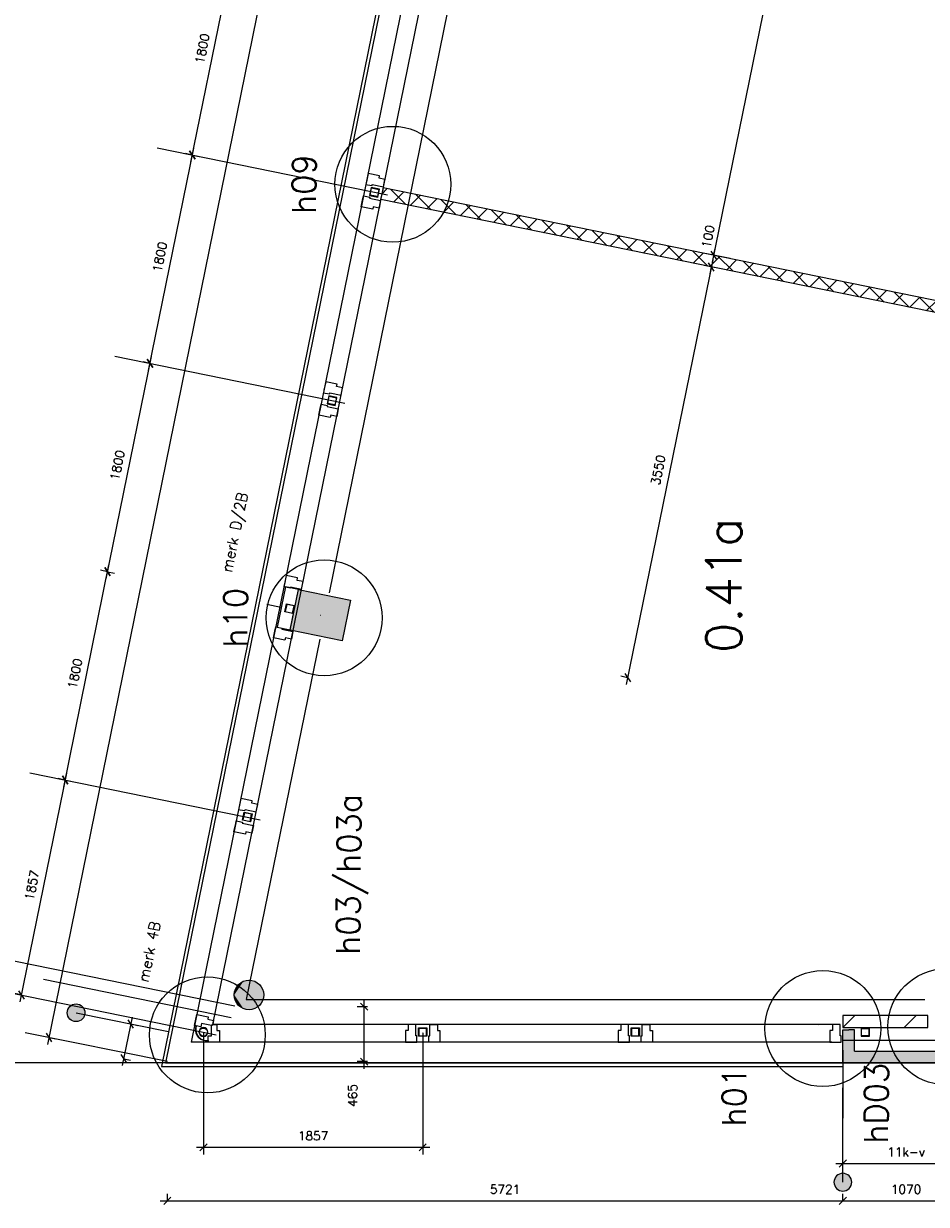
# Model space of a CAD drawing. Extents: x -29284 to 2055880, y -64816 to 121103.
# Tile 5 of 123: x 6124 to 13770, y -2196 to 7801. Entities that reach past the tile are written whole.
import ezdxf
from ezdxf.enums import TextEntityAlignment as Align

# ---------------------------------------------------------------- set-up
doc = ezdxf.new("R2010")
doc.units = 0
doc.header["$LTSCALE"] = 50
doc.header["$MEASUREMENT"] = 0
doc.header["$PDMODE"] = 3
doc.header["$PDSIZE"] = 0.1
doc.layers.get('0').update_dxf_attribs({"linetype": 'CONTINUOUS'})
doc.layers.get('DEFPOINTS').update_dxf_attribs({"linetype": 'CONTINUOUS'})
for name, color, linetype in [('_DETAILNUMMERS', 4, 'CONTINUOUS'), ('_DETAILNUMMERSTEKST', 4, 'CONTINUOUS'), ('A--A21--_F123-', 9, 'CONTINUOUS'), ('A--A22--_F123-', 9, 'CONTINUOUS'), ('A--A28--_F-2--', 7, 'CONTINUOUS'), ('A--A28--_F12--', 7, 'CONTINUOUS'), ('A--A28--_F123-', 9, 'CONTINUOUS'), ('A--L21--', 3, 'CONTINUOUS'), ('A--L21--_F-2--', 7, 'CONTINUOUS'), ('A--L21A2_ISOLATIE', 1, 'CONTINUOUS'), ('A--L21A3_BUITENWAND', 3, 'CONTINUOUS'), ('A--L22--', 3, 'CONTINUOUS'), ('A--L22--_F-2--', 7, 'CONTINUOUS'), ('A--L28--', 7, 'CONTINUOUS'), ('A--L28--_F-2--', 7, 'CONTINUOUS'), ('A--L28--_F12--', 7, 'CONTINUOUS'), ('A--L31--', 2, 'CONTINUOUS'), ('A--L31--_F123-', 7, 'CONTINUOUS'), ('A--M$1A-_F123-', 1, 'CONTINUOUS'), ('A--M1$A-_F123-', 1, 'CONTINUOUS'), ('A--T$1A-_F123-_RN', 4, 'CONTINUOUS'), ('TEKSTKOZIJNMERK', 2, 'CONTINUOUS'), ('X--LR---_CP', 7, 'CONTINUOUS')]:
    doc.layers.add(name, color=color, linetype=linetype)
doc.layers.add('bruto vloeroppervlak', color=3, linetype='CONTINUOUS', plot=False)
doc.styles.add('ALFA-0_25', font='ROMANS')
doc.styles.add('B-01', font='SIMPLEX.SHX', dxfattribs={"width": 0.8, "height": 4.5})
doc.styles.add('HIEMSTRA', font='romans.shx')
doc.dimstyles.new('1op2', dxfattribs={"dimscale": 30, "dimtxt": 2.5, "dimasz": 2, "dimexe": 2, "dimexo": 0, "dimgap": 2, "dimtad": 1, "dimdec": 0, "dimzin": 0, "dimdsep": 46, "dimtxsty": 'HIEMSTRA', "dimblk1": 'OBLIQUE', "dimblk2": 'OBLIQUE', "dimsah": 1, "dimcen": -3, "dimdle": 2, "dimclrd": 2, "dimclre": 2, "dimclrt": 3, "dimadec": 0, "dimazin": 0, "dimtfac": 1, "dimtdec": 0, "dimtofl": 0, "dimtmove": 2, "dimatfit": 3, "dimldrblk": 'OBLIQUE', "dimfxl": 1, "dimtvp": 0.833333, "dimtolj": 1, "dimtzin": 0, "dimarcsym": 0})
doc.dimstyles.new('STANDARD$0', dxfattribs={"dimscale": 30, "dimtxt": 2.5, "dimasz": 2, "dimexe": 2, "dimexo": 0, "dimgap": 2, "dimtad": 1, "dimdec": 0, "dimzin": 0, "dimdsep": 46, "dimtxsty": 'ALFA-0_25', "dimblk1": 'OBLIQUE', "dimblk2": 'OBLIQUE', "dimsah": 1, "dimcen": -3, "dimdle": 2, "dimclrd": 1, "dimclre": 1, "dimclrt": 2, "dimadec": 0, "dimazin": 0, "dimtfac": 0.666667, "dimtofl": 0, "dimtmove": 2, "dimatfit": 3, "dimldrblk": 'OBLIQUE', "dimfxl": 1, "dimtvp": 0.833333, "dimtolj": 1, "dimtzin": 0, "dimarcsym": 0})

# ---------------------------------------------------------------- blocks, each defined once
blk = doc.blocks.new('*U1144')
at = {"layer": 'A--A21--_F123-', "color": 2}
for points in [[(0, 0), (-50, -50), (0, 230), (-50, 230)], [(0, 230), (50, 230), (0, 0), (50, 50)]]:
    blk.add_solid(points, dxfattribs=at)
at = {"layer": 'A--L21--_F-2--', "color": 3, "linetype": 'Continuous'}
for points in [[(-50, -50), (-50, -50), (-50, 230), (0, 230)], [(50, 50), (50, 50), (50, 230), (0, 230)]]:
    blk.add_lwpolyline(points, dxfattribs=at)
blk = doc.blocks.new('beton kolom nieuw 350x450')
at = {"layer": 'A--A28--_F123-'}
blk.add_hatch(color=53, dxfattribs=at).paths.add_polyline_path([(174.3, 225), (174.3, -225), (-175.7, -225), (-175.7, 225)])
at = {"layer": 'A--L28--_F12--', "color": 3, "linetype": 'Continuous'}
blk.add_lwpolyline([(174.3, 225), (174.3, -225), (-175.7, -225), (-175.7, 225)], close=True, dxfattribs=at)
blk = doc.blocks.new('Q020607-')
at = {"layer": 'A--A28--_F-2--', "color": 3}
for points in [[(-31.4, 31.5), (-35, -34.9), (-35, 35.1)], [(-31.4, 31.5), (-35, 35.1), (35, 35.1)], [(-31.4, 31.5), (-31.4, -31.3), (-35, -34.9)], [(35, 35.1), (31.4, 31.5), (-31.4, 31.5)], [(35, 35.1), (35, -34.9), (31.4, 31.5)], [(35, -34.9), (31.4, -31.3), (31.4, 31.5)], [(35, -34.9), (-35, -34.9), (-31.4, -31.3)], [(35, -34.9), (-31.4, -31.3), (31.4, -31.3)]]:
    blk.add_solid(points, dxfattribs=at)
at = {"layer": 'A--L28--_F-2--', "color": 3, "linetype": 'Continuous'}
blk.add_lwpolyline([(-35, -34.9), (-31.4, -31.3), (-31.4, 31.5), (31.4, 31.5), (31.4, -31.3), (-31.4, -31.3), (-35, -34.9), (35, -34.9), (35, 35.1), (-35, 35.1)], close=True, dxfattribs=at)
at = {"layer": 'X--LR---_CP', "color": 4, "linetype": 'Continuous'}
for p in [(-35, 0.1), (0, 0), (35, 0.1)]:
    blk.add_point(p, dxfattribs=at)
blk = doc.blocks.new('Q020476-')
at = {"layer": 'A--A28--_F12--', "color": 8}
for points in [[(-125, 0), (-47.8, 115.5), (0, 125)], [(-125, 0), (0, 125), (47.8, 115.5)], [(-125, 0), (-88.4, 88.4), (-47.8, 115.5)], [(-125, 0), (47.8, 115.5), (88.4, 88.4)], [(-125, 0), (-115.5, 47.8), (-88.4, 88.4)], [(-125, 0), (88.4, 88.4), (115.5, 47.8)], [(-125, 0), (115.5, 47.8), (125, 0)], [(-125, 0), (125, 0), (115.5, -47.8)], [(-125, 0), (115.5, -47.8), (88.4, -88.4)], [(-125, 0), (88.4, -88.4), (47.8, -115.5)], [(-125, 0), (47.8, -115.5), (0, -125)], [(-125, 0), (0, -125), (-47.8, -115.5)], [(-125, 0), (-47.8, -115.5), (-88.4, -88.4)], [(-125, 0), (-88.4, -88.4), (-115.5, -47.8)]]:
    blk.add_solid(points, dxfattribs=at)
at = {"layer": 'A--L28--_F12--', "color": 3, "linetype": 'Continuous'}
blk.add_lwpolyline([(-125, 0, -1), (125, 0, -1), (-125, 0)], format="xyb", close=True, dxfattribs=at)
at = {"layer": 'X--LR---_CP'}
for p in [(0, 125), (125, 0), (125, 0)]:
    blk.add_point(p, dxfattribs=at)
blk = doc.blocks.new('Q020664-')
at = {"layer": 'A--A28--_F-2--', "color": 3, "linetype": 'Continuous'}
for points in [[(-34, 0), (-38, 0), (-31.5, 13), (-35.2, 14.6)], [(-31.5, -13), (-35.2, -14.6), (-34, 0), (-38, 0)], [(-31.5, 13), (-35.2, 14.6), (-24.1, 24.1), (-26.9, 26.9)], [(-24.1, 24.1), (-26.9, 26.9), (-13, 31.5), (-14.6, 35.2)], [(-13, 31.5), (-14.6, 35.2), (0, 34), (0, 38)], [(0, 34), (0, 38), (13, 31.5), (14.6, 35.2)], [(13, 31.5), (14.6, 35.2), (24.1, 24.1), (26.9, 26.9)], [(24.1, 24.1), (26.9, 26.9), (31.5, 13), (35.2, 14.6)], [(31.5, 13), (35.2, 14.6), (34, 0), (38, 0)], [(34, 0), (38, 0), (31.5, -13), (35.2, -14.6)], [(-24.1, -24.1), (-26.9, -26.9), (-31.5, -13), (-35.2, -14.6)], [(-13, -31.5), (-14.6, -35.2), (-24.1, -24.1), (-26.9, -26.9)], [(0, -34), (0, -38), (-13, -31.5), (-14.6, -35.2)], [(13, -31.5), (14.6, -35.2), (0, -34), (0, -38)], [(24.1, -24.1), (26.9, -26.9), (13, -31.5), (14.6, -35.2)], [(31.5, -13), (35.2, -14.6), (24.1, -24.1), (26.9, -26.9)]]:
    blk.add_solid(points, dxfattribs=at)
at = {"layer": 'A--L28--_F-2--', "color": 3, "linetype": 'Continuous'}
blk.add_lwpolyline([(0, 38, 1), (0, -38, 1), (0, 38), (0, 34, -1), (0, -34, -1), (0, 34)], format="xyb", close=True, dxfattribs=at)
at = {"layer": 'X--LR---_CP', "color": 4, "linetype": 'Continuous'}
blk.add_point((0, 0), dxfattribs=at)
blk = doc.blocks.new('DILATATIEVOEG')
at = {"layer": 'A--L21A3_BUITENWAND', "linetype": 'Continuous'}
h = blk.add_hatch(color=256, dxfattribs=at)
edge = h.paths.add_edge_path()
edge.add_arc((-800, 0), 75, 0, 360)
blk.add_line((-800, 0), (0, 0), dxfattribs=at)
blk.add_circle((-800, 0), 75, dxfattribs=at)
at = {"layer": 'X--LR---_CP', "linetype": 'Continuous'}
blk.add_point((0, 0), dxfattribs=at)
blk = doc.blocks.new('*U1140')
at = {"layer": 'A--A21--_F123-', "color": 2}
for points in [[(0, 0), (-50, -50), (970, 0), (1020, -50)], [(970, 0), (920, 50), (0, 0), (50, 50)]]:
    blk.add_solid(points, dxfattribs=at)
at = {"layer": 'A--L21--_F-2--', "color": 3, "linetype": 'Continuous'}
for points in [[(50, 50), (50, 50), (920, 50), (920, 50)], [(-50, -50), (-50, -50), (1020, -50), (1020, -50)]]:
    blk.add_lwpolyline(points, dxfattribs=at)
blk = doc.blocks.new('_OBLIQUE')
at = {"color": 0, "linetype": 'ByBlock'}
blk.add_line((-0.5, -0.5), (0.5, 0.5), dxfattribs=at)
blk = doc.blocks.new('*D868')
at = {"layer": 'A--M$1A-_F123-', "color": 1, "linetype": 'Continuous', "lineweight": -2, "transparency": 16777216}
for p, q in [((9008.6, -1047.8), (9008.6, -462.8)), ((9037, -522.8), (8948.6, -522.8)), ((9037, -987.8), (8948.6, -987.8))]:
    blk.add_line(p, q, dxfattribs=at)
at = {"layer": 'DEFPOINTS', "color": 0, "linetype": 'Continuous', "transparency": 16777216}
for p in [(9008.6, -522.8), (9037, -522.8), (9037, -987.8)]:
    blk.add_point(p, dxfattribs=at)
at = {"layer": 'A--M$1A-_F123-', "color": 1, "linetype": 'Continuous', "lineweight": -2, "transparency": 16777216, "xscale": 60, "yscale": 60, "zscale": 60}
for p, rotation in [((9008.6, -522.8), 90), ((9008.6, -987.8), 270)]:
    blk.add_blockref('_OBLIQUE', p, dxfattribs=dict(at, rotation=rotation))
at = {"layer": 'A--M$1A-_F123-', "color": 2, "linetype": 'Continuous', "transparency": 16777216, "insert": (8911.1, -1273.8), "char_height": 75, "attachment_point": 5, "rotation": 90, "style": 'ALFA-0_25'}
blk.add_mtext('\\A1;465', dxfattribs=at)
blk = doc.blocks.new('*D873')
at = {"layer": 'A--M$1A-_F123-', "color": 1, "linetype": 'Continuous', "lineweight": -2, "transparency": 16777216}
for p, q in [((13062.7, -1850.2), (13062.7, -1790.2)), ((14132.7, -1790.2), (14132.7, -1910.2)), ((13002.7, -1850.2), (14192.7, -1850.2))]:
    blk.add_line(p, q, dxfattribs=at)
at = {"layer": 'DEFPOINTS', "color": 0, "linetype": 'Continuous', "transparency": 16777216}
for p in [(14132.7, -1790.2, 1.6), (13062.7, -1850.2, 1.6), (14132.7, -1850.2)]:
    blk.add_point(p, dxfattribs=at)
at = {"layer": 'A--M$1A-_F123-', "color": 1, "linetype": 'Continuous', "lineweight": -2, "transparency": 16777216, "xscale": 60, "yscale": 60, "zscale": 60, "rotation": 180}
blk.add_blockref('_OBLIQUE', (13062.7, -1850.2), dxfattribs=at)
at = {"layer": 'A--M$1A-_F123-', "color": 1, "linetype": 'Continuous', "lineweight": -2, "transparency": 16777216, "xscale": 60, "yscale": 60, "zscale": 60}
blk.add_blockref('_OBLIQUE', (14132.7, -1850.2), dxfattribs=at)
at = {"layer": 'A--M$1A-_F123-', "color": 2, "linetype": 'Continuous', "transparency": 16777216, "insert": (13597.7, -1752.7), "char_height": 75, "attachment_point": 5, "style": 'ALFA-0_25'}
blk.add_mtext('\\A1;11k-v', dxfattribs=at)
blk = doc.blocks.new('DETAILNR')
at = {"layer": '_DETAILNUMMERS'}
blk.add_circle((32.9, -23.2), 490.7, dxfattribs=at)
at = {"layer": 'X--LR---_CP'}
blk.add_point((0, 0), dxfattribs=at)
at = {"layer": '_DETAILNUMMERSTEKST', "style": 'ALFA-0_25'}
blk.add_attdef('DETAILNR', text='', height=200, rotation=90, dxfattribs=at).set_placement((-618.4, 223.8), align=Align.RIGHT)
blk = doc.blocks.new('*D881')
at = {"layer": 'A--M$1A-_F123-', "color": 1, "linetype": 'Continuous', "lineweight": -2, "transparency": 16777216}
for p, q in [((7281.7, -2166.1), (13122.7, -2166.1)), ((7341.7, -2166.1), (7341.7, -2106.1)), ((13062.7, -2166.1), (13062.7, -2106.1))]:
    blk.add_line(p, q, dxfattribs=at)
at = {"layer": 'DEFPOINTS', "color": 0, "linetype": 'Continuous', "transparency": 16777216}
for p in [(7341.7, -2166.1), (13062.7, -2166.1), (13062.7, -2166.1)]:
    blk.add_point(p, dxfattribs=at)
at = {"layer": 'A--M$1A-_F123-', "color": 1, "linetype": 'Continuous', "lineweight": -2, "transparency": 16777216, "xscale": 60, "yscale": 60, "zscale": 60, "rotation": 180}
blk.add_blockref('_OBLIQUE', (7341.7, -2166.1), dxfattribs=at)
at = {"layer": 'A--M$1A-_F123-', "color": 1, "linetype": 'Continuous', "lineweight": -2, "transparency": 16777216, "xscale": 60, "yscale": 60, "zscale": 60}
blk.add_blockref('_OBLIQUE', (13062.7, -2166.1), dxfattribs=at)
at = {"layer": 'A--M$1A-_F123-', "color": 2, "linetype": 'Continuous', "transparency": 16777216, "insert": (10202.2, -2068.6), "char_height": 75, "attachment_point": 5, "style": 'ALFA-0_25'}
blk.add_mtext('\\A1;5721', dxfattribs=at)
blk = doc.blocks.new('*D882')
at = {"layer": 'A--M$1A-_F123-', "color": 1, "linetype": 'Continuous', "lineweight": -2, "transparency": 16777216}
for p, q in [((13002.7, -2166.1), (14192.7, -2166.1)), ((13062.7, -2166.1), (13062.7, -2106.1)), ((14132.7, -2166.1), (14132.7, -2106.1))]:
    blk.add_line(p, q, dxfattribs=at)
at = {"layer": 'DEFPOINTS', "color": 0, "linetype": 'Continuous', "transparency": 16777216}
for p in [(13062.7, -2166.1), (14132.7, -2166.1), (14132.7, -2166.1)]:
    blk.add_point(p, dxfattribs=at)
at = {"layer": 'A--M$1A-_F123-', "color": 1, "linetype": 'Continuous', "lineweight": -2, "transparency": 16777216, "xscale": 60, "yscale": 60, "zscale": 60, "rotation": 180}
blk.add_blockref('_OBLIQUE', (13062.7, -2166.1), dxfattribs=at)
at = {"layer": 'A--M$1A-_F123-', "color": 1, "linetype": 'Continuous', "lineweight": -2, "transparency": 16777216, "xscale": 60, "yscale": 60, "zscale": 60}
blk.add_blockref('_OBLIQUE', (14132.7, -2166.1), dxfattribs=at)
at = {"layer": 'A--M$1A-_F123-', "color": 2, "linetype": 'Continuous', "transparency": 16777216, "insert": (13597.7, -2068.6), "char_height": 75, "attachment_point": 5, "style": 'ALFA-0_25'}
blk.add_mtext('\\A1;1070', dxfattribs=at)
blk = doc.blocks.new('*D894')
at = {"layer": 'A--M$1A-_F123-', "color": 1, "linetype": 'Continuous', "lineweight": -2, "transparency": 16777216}
for p, q in [((7647.8, -744.6), (7647.8, -1773.1)), ((9504.4, -744.6), (9504.4, -1773.1)), ((7587.8, -1713.1), (9564.4, -1713.1))]:
    blk.add_line(p, q, dxfattribs=at)
at = {"layer": 'DEFPOINTS', "color": 0, "linetype": 'Continuous', "transparency": 16777216}
for p in [(7647.8, -744.6), (9504.4, -744.6), (9504.4, -1713.1)]:
    blk.add_point(p, dxfattribs=at)
at = {"layer": 'A--M$1A-_F123-', "color": 1, "linetype": 'Continuous', "lineweight": -2, "transparency": 16777216, "xscale": 60, "yscale": 60, "zscale": 60, "rotation": 180}
blk.add_blockref('_OBLIQUE', (7647.8, -1713.1), dxfattribs=at)
at = {"layer": 'A--M$1A-_F123-', "color": 1, "linetype": 'Continuous', "lineweight": -2, "transparency": 16777216, "xscale": 60, "yscale": 60, "zscale": 60}
blk.add_blockref('_OBLIQUE', (9504.4, -1713.1), dxfattribs=at)
at = {"layer": 'A--M$1A-_F123-', "color": 2, "linetype": 'Continuous', "transparency": 16777216, "insert": (8576.1, -1615.6), "char_height": 75, "attachment_point": 5, "style": 'ALFA-0_25'}
blk.add_mtext('\\A1;1857', dxfattribs=at)
blk = doc.blocks.new('*D918')
at = {"layer": 'A--M$1A-_F123-', "color": 1, "linetype": 'Continuous', "lineweight": -2, "transparency": 16777216}
for p, q in [((6464, 1337.5), (6847.2, 3218.8)), ((6835.3, 3160), (6894, 3148.1)), ((6476, 1396.3), (6534.8, 1384.3))]:
    blk.add_line(p, q, dxfattribs=at)
at = {"layer": 'DEFPOINTS', "color": 0, "linetype": 'Continuous', "transparency": 16777216}
for p in [(6835.3, 3160), (6835.3, 3160), (6476, 1396.3)]:
    blk.add_point(p, dxfattribs=at)
at = {"layer": 'A--M$1A-_F123-', "color": 1, "linetype": 'Continuous', "lineweight": -2, "transparency": 16777216, "xscale": 60, "yscale": 60, "zscale": 60}
for p, rotation in [((6835.3, 3160), 78.48629033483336), ((6476, 1396.3), 258.4862903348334)]:
    blk.add_blockref('_OBLIQUE', p, dxfattribs=dict(at, rotation=rotation))
at = {"layer": 'A--M$1A-_F123-', "color": 2, "linetype": 'Continuous', "transparency": 16777216, "insert": (6560.1, 2297.6), "char_height": 75, "attachment_point": 5, "rotation": 78.48629, "style": 'ALFA-0_25'}
blk.add_mtext('\\A1;1800', dxfattribs=at)
blk = doc.blocks.new('*D919')
at = {"layer": 'A--M$1A-_F123-', "color": 1, "linetype": 'Continuous', "lineweight": -2, "transparency": 16777216}
for p, q in [((6823.3, 3101.2), (7206.5, 4982.6)), ((7194.5, 4923.8), (7135.7, 4935.8)), ((6835.3, 3160), (6776.5, 3172))]:
    blk.add_line(p, q, dxfattribs=at)
at = {"layer": 'DEFPOINTS', "color": 0, "linetype": 'Continuous', "transparency": 16777216}
for p in [(7194.5, 4923.8), (7194.5, 4923.8), (6835.3, 3160)]:
    blk.add_point(p, dxfattribs=at)
at = {"layer": 'A--M$1A-_F123-', "color": 1, "linetype": 'Continuous', "lineweight": -2, "transparency": 16777216, "xscale": 60, "yscale": 60, "zscale": 60}
for p, rotation in [((7194.5, 4923.8), 78.48629033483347), ((6835.3, 3160), 258.4862903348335)]:
    blk.add_blockref('_OBLIQUE', p, dxfattribs=dict(at, rotation=rotation))
at = {"layer": 'A--M$1A-_F123-', "color": 2, "linetype": 'Continuous', "transparency": 16777216, "insert": (6919.4, 4061.4), "char_height": 75, "attachment_point": 5, "rotation": 78.48629, "style": 'ALFA-0_25'}
blk.add_mtext('\\A1;1800', dxfattribs=at)
blk = doc.blocks.new('*D920')
at = {"layer": 'A--M$1A-_F123-', "color": 1, "linetype": 'Continuous', "lineweight": -2, "transparency": 16777216}
for p, q in [((7182.6, 4865), (7565.8, 6746.4)), ((7553.8, 6687.6), (7495, 6699.6)), ((7194.5, 4923.8), (7135.7, 4935.8))]:
    blk.add_line(p, q, dxfattribs=at)
at = {"layer": 'DEFPOINTS', "color": 0, "linetype": 'Continuous', "transparency": 16777216}
for p in [(7553.8, 6687.6), (7553.8, 6687.6), (7194.5, 4923.8)]:
    blk.add_point(p, dxfattribs=at)
at = {"layer": 'A--M$1A-_F123-', "color": 1, "linetype": 'Continuous', "lineweight": -2, "transparency": 16777216, "xscale": 60, "yscale": 60, "zscale": 60}
for p, rotation in [((7553.8, 6687.6), 78.486290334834), ((7194.5, 4923.8), 258.486290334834)]:
    blk.add_blockref('_OBLIQUE', p, dxfattribs=dict(at, rotation=rotation))
at = {"layer": 'A--M$1A-_F123-', "color": 2, "linetype": 'Continuous', "transparency": 16777216, "insert": (7278.6, 5825.2), "char_height": 75, "attachment_point": 5, "rotation": 78.48629, "style": 'ALFA-0_25'}
blk.add_mtext('\\A1;1800', dxfattribs=at)
blk = doc.blocks.new('*D921')
at = {"layer": 'A--M$1A-_F123-', "color": 1, "linetype": 'Continuous', "lineweight": -2, "transparency": 16777216}
for p, q in [((7541.8, 6628.8), (7925.1, 8510.2)), ((7913.1, 8451.4), (7971.9, 8439.4)), ((7553.8, 6687.6), (7612.6, 6675.6))]:
    blk.add_line(p, q, dxfattribs=at)
at = {"layer": 'DEFPOINTS', "color": 0, "linetype": 'Continuous', "transparency": 16777216}
for p in [(7913.1, 8451.4), (7913.1, 8451.4), (7553.8, 6687.6)]:
    blk.add_point(p, dxfattribs=at)
at = {"layer": 'A--M$1A-_F123-', "color": 1, "linetype": 'Continuous', "lineweight": -2, "transparency": 16777216, "xscale": 60, "yscale": 60, "zscale": 60}
for p, rotation in [((7913.1, 8451.4), 78.48629033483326), ((7553.8, 6687.6), 258.4862903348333)]:
    blk.add_blockref('_OBLIQUE', p, dxfattribs=dict(at, rotation=rotation))
at = {"layer": 'A--M$1A-_F123-', "color": 2, "linetype": 'Continuous', "transparency": 16777216, "insert": (7637.9, 7588.9), "char_height": 75, "attachment_point": 5, "rotation": 78.48629, "style": 'ALFA-0_25'}
blk.add_mtext('\\A1;1800', dxfattribs=at)
blk = doc.blocks.new('*D932')
at = {"layer": 'A--M1$A-_F123-', "color": 2, "linetype": 'Continuous', "lineweight": -2, "transparency": 16777216}
for p, q in [((11081.3, 22501.7), (6326.2, -842.1)), ((11069.4, 22442.9), (11128.2, 22430.9)), ((6338.1, -783.3), (6396.9, -795.3))]:
    blk.add_line(p, q, dxfattribs=at)
at = {"layer": 'DEFPOINTS', "color": 0, "linetype": 'Continuous', "transparency": 16777216}
for p in [(11069.4, 22442.9), (6338.1, -783.3), (6338.1, -783.3)]:
    blk.add_point(p, dxfattribs=at)
at = {"layer": 'A--M1$A-_F123-', "color": 2, "linetype": 'Continuous', "lineweight": -2, "transparency": 16777216, "xscale": 60, "yscale": 60, "zscale": 60}
for p, rotation in [((11069.4, 22442.9), 78.48629033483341), ((6338.1, -783.3), 258.4862903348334)]:
    blk.add_blockref('_OBLIQUE', p, dxfattribs=dict(at, rotation=rotation))
at = {"layer": 'A--M1$A-_F123-', "color": 3, "linetype": 'Continuous', "transparency": 16777216, "insert": (8608.2, 10849.3), "char_height": 75, "attachment_point": 5, "rotation": 78.48629, "style": 'HIEMSTRA'}
blk.add_mtext('\\A1;23703', dxfattribs=at)
blk = doc.blocks.new('*D933')
at = {"layer": 'A--M$1A-_F123-', "color": 1, "linetype": 'Continuous', "lineweight": -2, "transparency": 16777216}
for p, q in [((6487.9, 1455), (6093.3, -482.2)), ((6476, 1396.3), (6417.2, 1408.2)), ((6105.3, -423.4), (6046.5, -411.4))]:
    blk.add_line(p, q, dxfattribs=at)
at = {"layer": 'DEFPOINTS', "color": 0, "linetype": 'Continuous', "transparency": 16777216}
for p in [(6476, 1396.3), (6105.3, -423.4), (6105.3, -423.4)]:
    blk.add_point(p, dxfattribs=at)
at = {"layer": 'A--M$1A-_F123-', "color": 1, "linetype": 'Continuous', "lineweight": -2, "transparency": 16777216, "xscale": 60, "yscale": 60, "zscale": 60}
for p, rotation in [((6476, 1396.3), 78.48629033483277), ((6105.3, -423.4), 258.4862903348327)]:
    blk.add_blockref('_OBLIQUE', p, dxfattribs=dict(at, rotation=rotation))
at = {"layer": 'A--M$1A-_F123-', "color": 2, "linetype": 'Continuous', "transparency": 16777216, "insert": (6195.1, 505.9), "char_height": 75, "attachment_point": 5, "rotation": 78.48629, "style": 'ALFA-0_25'}
blk.add_mtext('\\A1;1857', dxfattribs=at)
blk = doc.blocks.new('*U1062')
at = {"layer": 'A--A22--_F123-', "linetype": 'Continuous'}
h = blk.add_hatch(dxfattribs=at)
h.set_pattern_fill('ALFAKRS', color=256, scale=120, style=0)
h.set_pattern_definition([(45, (-15223.05, -5124.87), (-84.8528, 84.8528), []), (135, (-15223.05, -5124.87), (-84.8528, -84.8528), [])])
h.paths.add_polyline_path([(0, 0), (-59, -39), (-6073.1, 1186.1), (-6063.2, 1235.1), (-6053.2, 1284.1), (-39, 59)])
at = {"layer": 'A--L22--_F-2--', "color": 2, "linetype": 'Continuous'}
for points in [[(-59, -39), (-59, -39), (-6073.1, 1186.1), (-6063.2, 1235.1)], [(-39, 59), (-39, 59), (-6053.2, 1284.1), (-6063.2, 1235.1)]]:
    blk.add_lwpolyline(points, dxfattribs=at)
blk = doc.blocks.new('*D998')
at = {"layer": 'A--M$1A-_F123-', "color": 2, "lineweight": -2, "transparency": 16777216}
for p, q in [((13397.4, 12854.8), (11956.3, 5780.1)), ((13524.5, 12767.7), (13326.6, 12808)), ((12107.4, 5810.6), (11909.5, 5850.9))]:
    blk.add_line(p, q, dxfattribs=at)
at = {"layer": 'DEFPOINTS', "color": 0, "transparency": 16777216}
for p in [(13524.5, 12767.7), (11968.3, 5838.9), (12107.4, 5810.6)]:
    blk.add_point(p, dxfattribs=at)
at = {"layer": 'A--M$1A-_F123-', "color": 2, "lineweight": -2, "transparency": 16777216, "xscale": 60, "yscale": 60, "zscale": 60}
for p, rotation in [((13385.4, 12796), 78.48629033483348), ((11968.3, 5838.9), 258.4862903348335)]:
    blk.add_blockref('_OBLIQUE', p, dxfattribs=dict(at, rotation=rotation))
at = {"layer": 'A--M$1A-_F123-', "color": 3, "transparency": 16777216, "insert": (12581.3, 9336.9), "char_height": 75, "attachment_point": 5, "rotation": 78.48629, "style": 'HIEMSTRA'}
blk.add_mtext('\\A1;7100', dxfattribs=at)
blk = doc.blocks.new('*D999')
at = {"layer": 'A--M$1A-_F123-', "color": 2, "lineweight": -2, "transparency": 16777216}
for p, q in [((12107.4, 5810.6), (11909.5, 5850.9)), ((11968.3, 5838.9), (11980.2, 5897.7)), ((12087.4, 5712.6), (11889.5, 5752.9)), ((11948.3, 5740.9), (11936.3, 5682.1))]:
    blk.add_line(p, q, dxfattribs=at)
at = {"layer": 'DEFPOINTS', "color": 0, "transparency": 16777216}
for p in [(12107.4, 5810.6), (11948.3, 5740.9), (12087.4, 5712.6)]:
    blk.add_point(p, dxfattribs=at)
at = {"layer": 'A--M$1A-_F123-', "color": 2, "lineweight": -2, "transparency": 16777216, "xscale": 60, "yscale": 60, "zscale": 60}
for p, rotation in [((11968.3, 5838.9), 258.4862903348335), ((11948.3, 5740.9), 78.48629033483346)]:
    blk.add_blockref('_OBLIQUE', p, dxfattribs=dict(at, rotation=rotation))
at = {"layer": 'A--M$1A-_F123-', "color": 3, "transparency": 16777216, "insert": (11921.5, 5998), "char_height": 75, "attachment_point": 5, "rotation": 78.48629, "style": 'HIEMSTRA'}
blk.add_mtext('\\A1;100', dxfattribs=at)
blk = doc.blocks.new('*D1006')
at = {"layer": 'A--M$1A-_F123-', "color": 2, "lineweight": -2, "transparency": 16777216}
for p, q in [((11960.3, 5799.7), (11227.8, 2204)), ((12087.4, 5712.6), (11889.5, 5752.9)), ((11239.8, 2262.8), (11181, 2274.8))]:
    blk.add_line(p, q, dxfattribs=at)
at = {"layer": 'DEFPOINTS', "color": 0, "transparency": 16777216}
for p in [(12087.4, 5712.6), (11239.8, 2262.8), (11239.8, 2262.8)]:
    blk.add_point(p, dxfattribs=at)
at = {"layer": 'A--M$1A-_F123-', "color": 2, "lineweight": -2, "transparency": 16777216, "xscale": 60, "yscale": 60, "zscale": 60}
for p, rotation in [((11948.3, 5740.9), 78.48629033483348), ((11239.8, 2262.8), 258.4862903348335)]:
    blk.add_blockref('_OBLIQUE', p, dxfattribs=dict(at, rotation=rotation))
at = {"layer": 'A--M$1A-_F123-', "color": 3, "transparency": 16777216, "insert": (11498.5, 4021.3), "char_height": 75, "attachment_point": 5, "rotation": 78.48629, "style": 'HIEMSTRA'}
blk.add_mtext('\\A1;3550', dxfattribs=at)

msp = doc.modelspace()

# ---------------------------------------------------------------- linework, layer by layer
at = {"layer": '_DETAILNUMMERS', "color": 1}
msp.add_line((13062.7, -997.8), (12727.1, -997.8), dxfattribs=at)
at = {"layer": 'A--L21--'}
for points in [[(9714.6, 7905.8), (8711.6, 2981.9)], [(8631.8, 2590), (8010, -462.8), (13757.7, -462.8)]]:
    msp.add_lwpolyline(points, dxfattribs=at)
at = {"layer": 'A--L21--', "color": 4, "linetype": 'Continuous', "elevation": 1}
msp.add_lwpolyline([(8342.1, 3031.7), (8272.5, 2690), (8382.3, 2667.6), (8451.9, 3009.3)], close=True, dxfattribs=at)
msp.add_lwpolyline([(8342.1, 3031.7), (8272.5, 2690), (8382.3, 2667.6), (8451.9, 3009.3)], close=True, dxfattribs=at)
at = {"layer": 'A--L21A2_ISOLATIE', "linetype": 'Continuous', "ltscale": 10}
for p, q in [((6291.8, -290), (7881.4, -613.8)), ((13062.7, -697.8), (13163.9, -597.8)), ((14132.7, -809.1), (13062.7, -809.1))]:
    msp.add_line(p, q, dxfattribs=at)
at = {"layer": 'A--L21A2_ISOLATIE', "color": 2, "linetype": 'Continuous', "ltscale": 10}
msp.add_lwpolyline([(13062.7, -697.8), (13782.7, -697.8), (13782.7, -597.8), (13062.7, -597.8)], close=True, dxfattribs=at)
at = {"layer": 'A--L31--', "color": 1, "linetype": 'Continuous'}
msp.add_line((7912, -517.9), (4920.4, 91.5), dxfattribs=at)
at = {"layer": 'A--L31--', "linetype": 'Continuous'}
msp.add_line((13062.7, -891.4), (13062.7, -1465), dxfattribs=at)
at = {"layer": 'A--L31--', "color": 2, "linetype": 'Continuous'}
for points in [[(9171.8, 6418.3), (9184.7, 6481.9), (9134.8, 6492.1), (9139, 6512.7), (9041.9, 6532.4), (9027.4, 6460.9), (9023, 6439.3), (9037.7, 6436.4), (9075.9, 6428.6), (9077.7, 6437.4)], [(9148.2, 6302.6), (9135.3, 6238.9), (9085.3, 6249.1), (9081.1, 6228.5), (8984.1, 6248.3), (8998.7, 6319.8), (9003.1, 6341.4), (9017.8, 6338.3), (9056, 6330.6), (9054.2, 6321.7)], [(8812.5, 4654.5), (8825.5, 4718.2), (8775.5, 4728.3), (8779.7, 4748.9), (8682.7, 4768.7), (8668.1, 4697.1), (8663.7, 4675.6), (8678.4, 4672.6), (8716.6, 4664.8), (8718.4, 4673.6)], [(8789, 4538.8), (8776, 4475.1), (8726, 4485.3), (8721.8, 4464.7), (8624.8, 4484.5), (8639.4, 4556), (8643.8, 4577.6), (8658.5, 4574.6), (8696.7, 4566.8), (8694.9, 4558)], [(8478.2, 3013.1), (8491.1, 3076.8), (8441.2, 3087), (8445.4, 3107.6), (8348.4, 3127.3), (8333.8, 3055.8), (8329.4, 3034.2), (8344.1, 3031.3), (8382.3, 3023.5), (8384.1, 3032.3)], [(8405, 2653.8), (8392, 2590.1), (8342, 2600.3), (8337.8, 2579.7), (8240.8, 2599.5), (8255.4, 2671), (8259.8, 2692.6), (8274.5, 2689.6), (8312.7, 2681.8), (8310.9, 2672.9)], [(8094, 1126.9), (8106.9, 1190.6), (8056.9, 1200.8), (8061.1, 1221.3), (7964.1, 1241.1), (7949.6, 1169.6), (7945.2, 1148), (7959.9, 1145), (7998.1, 1137.2), (7999.9, 1146.1)], [(8070.4, 1011.2), (8057.4, 947.5), (8007.4, 957.7), (8003.2, 937.2), (7906.2, 956.9), (7920.8, 1028.5), (7925.2, 1050), (7939.9, 1047), (7978.1, 1039.2), (7976.3, 1030.4)], [(7727.1, -672.8), (7717.1, -680.9), (7631, -663.6), (7625, -693), (7586.8, -685.3), (7572.1, -682.3), (7591, -589.2), (7688, -609), (7683.9, -629.3), (7733.9, -639.5)], [(7687.1, -822.8), (7687.1, -768.8), (7717.1, -768.8), (7717.1, -680.9), (7727.1, -672.8), (7761.1, -672.8), (7761.1, -723.8), (7782.1, -723.8), (7782.1, -822.8)], [(9446.1, -672.7), (9381.1, -672.7), (9381.1, -723.7), (9360.1, -723.7), (9360.1, -822.7), (9433.1, -822.7), (9455.1, -822.7), (9455.1, -807.7), (9455.1, -768.7), (9446.1, -768.7)], [(9564.2, -672.7), (9629.1, -672.8), (9629.1, -723.8), (9650.1, -723.8), (9650.1, -822.8), (9577.1, -822.7), (9555.1, -822.7), (9555.1, -807.7), (9555.1, -768.7), (9564.1, -768.7)], [(11246.1, -672.7), (11181.1, -672.7), (11181.1, -723.7), (11160.1, -723.7), (11160.1, -822.7), (11233.1, -822.7), (11255.1, -822.7), (11255.1, -807.7), (11255.1, -768.7), (11246.1, -768.7)], [(11364.2, -672.7), (11429.1, -672.8), (11429.1, -723.8), (11450.1, -723.8), (11450.1, -822.8), (11377.1, -822.7), (11355.1, -822.7), (11355.1, -807.7), (11355.1, -768.7), (11364.1, -768.7)], [(13038.7, -672.8), (12973.7, -672.8), (12973.7, -723.8), (12952.7, -723.8), (12952.7, -822.8), (13047.7, -822.8), (13047.7, -822.8), (13047.7, -807.8), (13047.7, -768.8), (13038.7, -768.8)]]:
    msp.add_lwpolyline(points, close=True, dxfattribs=at)
at = {"layer": 'A--L31--', "color": 3}
msp.add_lwpolyline([(7576, -683.1), (7586.8, -685.3), (7583.7, -705.1, 0.497206), (7687.1, -809.3), (7687.1, -820.4), (7686.1, -820.4), (7686.1, -810.3, -0.493398), (7582.8, -704.9), (7585.6, -686), (7575.8, -684)], format="xyb", close=True, dxfattribs=at)
at = {"layer": 'A--L31--_F123-', "color": 1, "linetype": 'Continuous'}
for p, q in [((12039.5, 22274.9), (7292.8, -1027.8)), ((11474.4, 18473.5), (7543.7, -822.8)), ((7727.3, -672.8), (11625.5, 18464.1)), ((8185.4, 2885), (8302.9, 2861.1)), ((13582.2, -697.8), (13682.2, -597.8)), ((12973.7, -672.8), (7727.3, -672.8)), ((12968.9, -822.8), (7543.7, -822.8)), ((7292.8, -1027.8, -17), (13063.9, -1027.8, 0.4))]:
    msp.add_line(p, q, dxfattribs=at)
at = {"layer": 'A--L31--_F123-', "color": 1, "linetype": 'Continuous', "extrusion": (-0.000213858, 4.35631e-05, 1)}
msp.add_line((7292.8, -1027.8, -16.6), (13063.9, -1027.8, 2), dxfattribs=at)
at = {"layer": 'A--M$1A-_F123-', "linetype": 'Continuous'}
for p, q in [((7256.1, 6748.2), (9205, 6351.2)), ((6896.8, 4984.5), (8845.7, 4587.5)), ((6178.2, 1456.9), (8127.2, 1059.9)), ((5807.6, -362.7), (7756.5, -759.7))]:
    msp.add_line(p, q, dxfattribs=at)
at = {"layer": 'A--M$1A-_F123-', "color": 1, "linetype": 'Continuous', "ltscale": 10, "extrusion": (-0.000213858, 4.35631e-05, 1)}
for p, q in [((7044.1, -609.7, 0.3), (6960.3, -1021.3, 0.3)), ((7032.1, -668.5, 0.3), (7090.9, -680.5, 0.3)), ((6972.3, -962.5, 0.3), (7031.1, -974.5, 0.3))]:
    msp.add_line(p, q, dxfattribs=at)
at = {"layer": 'A--M$1A-_F123-', "linetype": 'Continuous', "extrusion": (-0.000213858, 4.35631e-05, 1)}
msp.add_line((7341.7, -987.8), (6138.4, -742.6), dxfattribs=at)
at = {"layer": 'bruto vloeroppervlak', "linetype": 'Continuous'}
msp.add_lwpolyline([(23092.3, 64121.8), (19598.3, 46969.1), (17197.6, 47458.1), (7327.1, -997.8), (14132.7, -997.8), (14132.6, -823.2), (16094.5, -822.8), (16668.4, 1994.3), (16668.4, 2051.9), (25504.7, 2051.9), (31588.1, 31970), (31674.3, 31966.8), (39309.5, 31966.8)], dxfattribs=at)
at = {"layer": 'bruto vloeroppervlak', "color": 0, "linetype": 'Continuous'}
msp.add_lwpolyline([(20907.7, -997.8), (3880.2, -997.8)], dxfattribs=at)
at = {"layer": 'X--LR---_CP', "linetype": 'Continuous'}
msp.add_point((8376.1, 3049.8), dxfattribs=at)

# ---------------------------------------------------------------- block references
at = {"layer": 'A--L21--', "linetype": 'Continuous'}
for name in ['*U1144', '*U1140']:
    msp.add_blockref(name, (13112.7, -947.8), dxfattribs=at)
at = {"layer": 'A--L21A2_ISOLATIE', "linetype": 'Continuous', "ltscale": 10, "rotation": 359.4938626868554}
for p, values in [((9218.5, 6463.6), {'DETAILNR': 'h09'}), ((8637.4, 2792.9), {'DETAILNR': 'h10'})]:
    msp.add_blockref('DETAILNR', p, dxfattribs=at).add_auto_attribs(values)
at = {"layer": 'A--L21A2_ISOLATIE', "linetype": 'Continuous', "ltscale": 10}
ref = msp.add_blockref('DETAILNR', (7647.8, -737.8), dxfattribs=dict(at, rotation=359.4938626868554))
ref.add_attrib('DETAILNR', 'h03/h03a', dxfattribs={"layer": '_DETAILNUMMERSTEKST', "height": 200, "rotation": 89.49386, "style": 'ALFA-0_25'}).set_placement((8982.9, 1277.7), align=Align.RIGHT)
ref = msp.add_blockref('DETAILNR', (13902.4, -669), dxfattribs=dict(at, rotation=359.4938626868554))
ref.add_attrib('DETAILNR', 'hD03', dxfattribs={"layer": '_DETAILNUMMERSTEKST', "height": 200, "rotation": 89.49386, "style": 'ALFA-0_25'}).set_placement((13448.9, -997.8), align=Align.RIGHT)
ref = msp.add_blockref('DETAILNR', (12860.3, -684), dxfattribs=dict(at, rotation=359.4938626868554))
ref.add_attrib('DETAILNR', 'h01', dxfattribs={"layer": '_DETAILNUMMERSTEKST', "height": 200, "rotation": 89.49386, "style": 'ALFA-0_25'}).set_placement((12244, -1032.8), align=Align.RIGHT)
at = {"layer": 'A--L21A3_BUITENWAND', "color": 1, "rotation": 348.486290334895}
msp.add_blockref('DILATATIEVOEG', (7352.6, -733.8), dxfattribs=at)
at = {"layer": 'A--L21A3_BUITENWAND', "color": 1, "xscale": -1, "rotation": 269.9962903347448}
msp.add_blockref('DILATATIEVOEG', (13062.7, -1208.2), dxfattribs=at)
at = {"layer": 'A--L22--'}
msp.add_blockref('*U1062', (15223, 5124.9), dxfattribs=at)
at = {"layer": 'A--L28--'}
for name, p, rotation in [('Q020607-', (9096.2, 6372.7), 78.486290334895), ('Q020607-', (8736.9, 4608.9), 78.486290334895), ('beton kolom nieuw 350x450', (8637.4, 2792.9), 78.486290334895), ('Q020664-', (7647.8, -737.8), 90)]:
    msp.add_blockref(name, p, dxfattribs=dict(at, rotation=rotation))
at = {"layer": 'A--L28--', "xscale": -1}
for p, rotation in [((8377.9, 2846.5), 78.48629033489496), ((8377.9, 2846.5), 78.48629033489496), ((8018.6, 1082.7), 78.48629033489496), ((9504.4, -737.7), 179.9962903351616), ((11304.4, -737.7), 179.9962903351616)]:
    msp.add_blockref('Q020607-', p, dxfattribs=dict(at, rotation=rotation))
at = {"layer": 'A--L28--'}
for name, p in [('Q020476-', (8033.4, -422.8)), ('Q020607-', (13252.7, -737.8))]:
    msp.add_blockref(name, p, dxfattribs=at)
at = {"layer": 'A--M$1A-_F123-', "color": 1, "linetype": 'Continuous', "ltscale": 10, "extrusion": (-0.000213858, 4.35631e-05, 1), "xscale": 59.99999999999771, "yscale": 59.99999999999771, "zscale": 59.99999999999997}
for p, rotation in [((7032.1, -668.5, -1.2), 78.48629086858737), ((6972.3, -962.5, -1.2), 258.4862908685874)]:
    msp.add_blockref('_OBLIQUE', p, dxfattribs=dict(at, rotation=rotation))

# ---------------------------------------------------------------- texts
at = {"layer": 'A--T$1A-_F123-_RN', "style": 'ALFA-0_25'}
msp.add_text('0.41a', height=300, rotation=90, dxfattribs=at).set_placement((12204, 2471.5))
at = {"layer": 'TEKSTKOZIJNMERK', "style": 'B-01'}
for s, p in [('merk D/2B', (7887, 3148.7, -1)), ('merk 4B', (7180.3, -320.3, -1))]:
    msp.add_text(s, height=90, rotation=78.48629, dxfattribs=at).set_placement(p)

# ---------------------------------------------------------------- dimensions: what is measured, and where the dimension line sits
at = {"layer": 'A--M$1A-_F123-'}
for base, p1, p2, picture, middle in [((11968.3, 5838.9), (13524.5, 12767.7), (12107.4, 5810.6), '*D998', (12581.3, 9336.9)), ((11239.8, 2262.8), (12087.4, 5712.6), (11239.8, 2262.8), '*D1006', (11498.5, 4021.3))]:
    dim = msp.add_linear_dim(base=base, p1=p1, p2=p2, angle=78.48629, dimstyle='1op2', dxfattribs=at)
    dim.commit()
    dim.dimension.update_dxf_attribs({"geometry": picture, "text_midpoint": middle})
at = {"layer": 'A--M$1A-_F123-', "linetype": 'Continuous'}
for p1, p2, picture, middle in [((7553.8, 6687.6), (7913.1, 8451.4), '*D921', (7637.9, 7588.9)), ((7194.5, 4923.8), (7553.8, 6687.6), '*D920', (7278.6, 5825.2)), ((6835.3, 3160), (7194.5, 4923.8), '*D919', (6919.4, 4061.4)), ((6476, 1396.3), (6835.3, 3160), '*D918', (6560.1, 2297.6)), ((6476, 1396.3), (6105.3, -423.4), '*D933', (6195.1, 505.9))]:
    dim = msp.add_aligned_dim(p1=p1, p2=p2, distance=0, dimstyle='STANDARD$0', dxfattribs=at)
    dim.commit()
    dim.dimension.update_dxf_attribs({"geometry": picture, "text_midpoint": middle})
at = {"layer": 'A--M$1A-_F123-'}
dim = msp.add_linear_dim(base=(11948.3, 5740.9), p1=(12107.4, 5810.6), p2=(12087.4, 5712.6), angle=78.48629, dimstyle='1op2', dxfattribs=at)
dim.commit()
dim.dimension.update_dxf_attribs({"geometry": '*D999', "text_midpoint": (11921.5, 5998), "dimtype": 160})
at = {"layer": 'A--M$1A-_F123-', "linetype": 'Continuous'}
dim = msp.add_linear_dim(base=(9008.6, -522.8), p1=(9037, -987.8), p2=(9037, -522.8), angle=90, dimstyle='STANDARD$0', dxfattribs=at)
dim.commit()
dim.dimension.update_dxf_attribs({"geometry": '*D868', "text_midpoint": (8911.1, -1273.8), "dimtype": 160})
for base, p1, p2, picture, middle in [((9504.4, -1713.1, 1.3), (7647.8, -744.6, 1.3), (9504.4, -744.6, 1.3), '*D894', (8576.1, -1615.6, 1.3)), ((13062.7, -2166.1), (7341.7, -2166.1), (13062.7, -2166.1), '*D881', (10202.2, -2068.6)), ((14132.7, -2166.1), (13062.7, -2166.1), (14132.7, -2166.1), '*D882', (13597.7, -2068.6))]:
    dim = msp.add_linear_dim(base=base, p1=p1, p2=p2, dimstyle='STANDARD$0', dxfattribs=at)
    dim.commit()
    dim.dimension.update_dxf_attribs({"geometry": picture, "text_midpoint": middle})
dim = msp.add_linear_dim(base=(14132.7, -1850.2, -1.6), p1=(13062.7, -1850.2), p2=(14132.7, -1790.2), text='11k-v', dimstyle='STANDARD$0', dxfattribs=at)
dim.commit()
dim.dimension.update_dxf_attribs({"geometry": '*D873', "text_midpoint": (13597.7, -1752.7, -1.6)})
at = {"layer": 'A--M1$A-_F123-', "linetype": 'Continuous'}
dim = msp.add_aligned_dim(p1=(11069.4, 22442.9), p2=(6338.1, -783.3), distance=0, dimstyle='1op2', dxfattribs=at)
dim.commit()
dim.dimension.update_dxf_attribs({"geometry": '*D932', "text_midpoint": (8608.2, 10849.3)})

doc.saveas('drawing.dxf')
